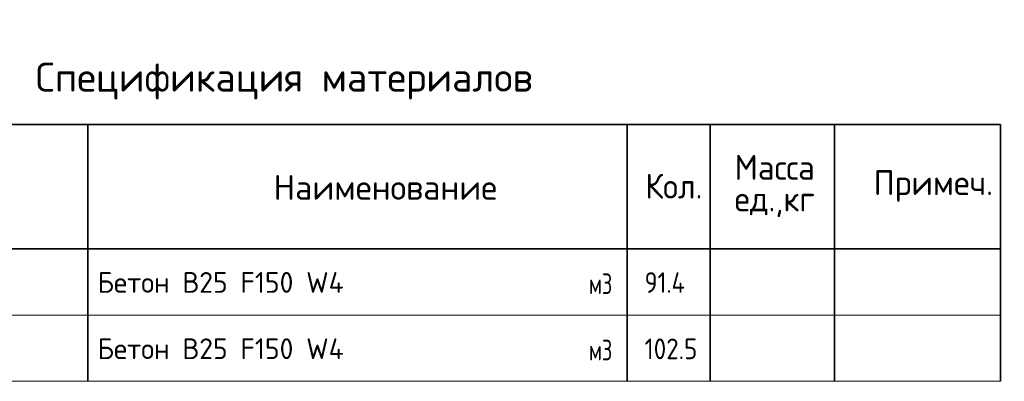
# Model space of a CAD drawing. Header units: metres. Extents: x -38 to 93, y -15 to 21.
# Tile 152 of 152: x 81.35 to 93.22, y 13.73 to 18.09. Entities that reach past the tile are written whole.
import ezdxf

# ---------------------------------------------------------------- set-up
doc = ezdxf.new("R2010")
doc.units = ezdxf.units.M
doc.styles.add('ISOCPEUR', font='txt')

msp = doc.modelspace()

# ---------------------------------------------------------------- linework, layer by layer
at = {"color": 7, "linetype": 'Continuous', "lineweight": 35, "transparency": 33554687}
for p, q in [((74.6769, 16.8299), (93.1769, 16.8299)), ((82.1769, 16.8299), (82.1769, 15.3299)), ((88.6769, 16.8299), (88.6769, 15.3299)), ((89.6769, 16.8299), (89.6769, 15.3299)), ((91.1769, 16.8299), (91.1769, 15.3299)), ((93.1769, 16.8299), (93.1769, 15.3299)), ((93.1769, 15.3299), (74.6769, 15.3299)), ((82.1769, 15.3299), (82.1769, 14.5299)), ((88.6769, 15.3299), (88.6769, 14.5299)), ((89.6769, 15.3299), (89.6769, 14.5299)), ((91.1769, 15.3299), (91.1769, 14.5299)), ((93.1769, 15.3299), (93.1769, 15.3299)), ((93.1769, 15.3299), (93.1769, 14.5299)), ((82.1769, 14.5299), (82.1769, 13.7299)), ((88.6769, 14.5299), (88.6769, 13.7299)), ((89.6769, 14.5299), (89.6769, 13.7299)), ((91.1769, 14.5299), (91.1769, 13.7299)), ((93.1769, 14.5299), (93.1769, 13.7299))]:
    msp.add_line(p, q, dxfattribs=at)
at = {"color": 7, "linetype": 'Continuous', "lineweight": 13, "transparency": 33554687}
for p, q in [((74.6769, 14.5299), (93.1769, 14.5299)), ((74.6769, 13.7299), (93.1769, 13.7299))]:
    msp.add_line(p, q, dxfattribs=at)

# ---------------------------------------------------------------- texts
at = {"color": 7, "linetype": 'Continuous', "lineweight": 35, "transparency": 33554687, "attachment_point": 7, "style": 'ISOCPEUR'}
for s, insert, char_height, width in [('\\W0.99;Спецификация материалов', (81.5469, 17.1299), 0.35, 6.11929), ('\\W0.95;Масса', (89.9706, 16.1613), 0.3, 1.252119), ('\\W0.98;Наименование', (84.4136, 15.92), 0.3, 2.784787), ('\\W0.93;Кол.', (88.8957, 15.9345), 0.3, 0.888229), ('\\W0.96;Примеч.', (91.6459, 15.8955), 0.3, 1.552773), ('\\W0.94;ед.,кг', (89.9706, 15.7113), 0.3, 1.1758)]:
    msp.add_mtext(s, dxfattribs=dict(at, insert=insert, char_height=char_height, width=width))
at = {"color": 7, "linetype": 'Continuous', "lineweight": 13, "transparency": 33554687, "char_height": 0.25, "attachment_point": 7, "style": 'ISOCPEUR'}
for s, insert, width in [('\\W0.97;Бетон В25 F150 W4', (82.2925, 14.7984), 3.19452), ('\\W0.71;м3', (88.2154, 14.7825), 0.387995), ('\\W0.85;91.4', (88.8858, 14.7968), 0.681097), ('\\W0.97;Бетон В25 F150 W4', (82.2925, 13.9984), 3.19452), ('\\W0.88;102.5', (88.8858, 13.9968), 0.834261), ('\\W0.71;м3', (88.2154, 13.9825), 0.387995)]:
    msp.add_mtext(s, dxfattribs=dict(at, insert=insert, width=width))

doc.saveas('drawing.dxf')
